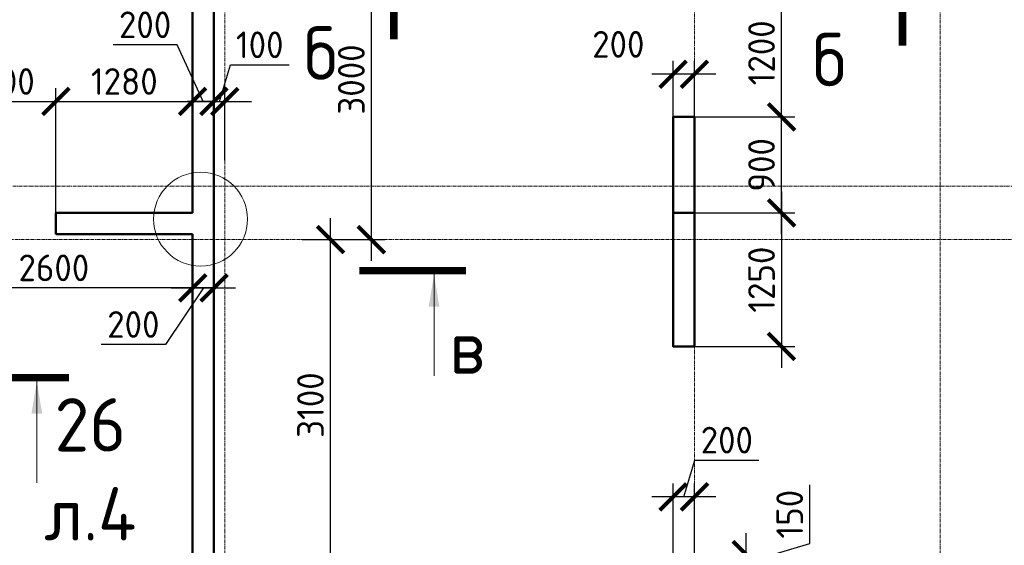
# Model space of a CAD drawing. Header units: millimetres. Extents: x 376598 to 1249954, y -318491 to -22134.
# Tile 51 of 256: x 476332 to 485554, y -123072 to -118148. Entities that reach past the tile are written whole.
import ezdxf

# ---------------------------------------------------------------- set-up
doc = ezdxf.new("R2010")
doc.units = ezdxf.units.MM
doc.linetypes.add('______5', pattern=[1100, 800, -100, 100, -100])
doc.linetypes.add('осевая', pattern=[50.8, 31.75, -6.35, 6.35, -6.35])
for name, color, linetype, lineweight in [('Конструкции 0.5', 5, 'Continuous', 50), ('Надписи', 200, 'Continuous', 18), ('Оси', 40, '______5', 18), ('РАЗМЕРЫ', 1, 'Continuous', 9), ('Узлы', 7, 'Continuous', 0)]:
    doc.layers.add(name, color=color, linetype=linetype, lineweight=lineweight)
doc.layers.add('Стена_ бетон несущ.', color=7, linetype='Continuous', lineweight=70, true_color=0xb4b496)
doc.styles.add('GOST-2.304_Type-B', font='GOST_Common.ttf')
doc.dimstyles.new('СПДС', dxfattribs={"dimscale": 100, "dimtxt": 2.5, "dimasz": 2.5, "dimexe": 1.25, "dimexo": 0, "dimtad": 1, "dimdec": 0, "dimtxsty": 'GOST-2.304_Type-B', "dimblk": 'ARCHTICK', "dimcen": 2.5, "dimdle": 2, "dimadec": 0, "dimazin": 2, "dimtfac": 0.75, "dimtdec": 0, "dimtmove": 1, "dimatfit": 3, "dimfxl": 1, "dimtolj": 1, "dimarcsym": 1})

# ---------------------------------------------------------------- blocks, each defined once
blk = doc.blocks.new('оси 2.2-2.3')
at = {"layer": 'Оси', "color": 16, "linetype": 'осевая', "lineweight": 0, "transparency": 33554687}
for p, q in [((501554.9, -104267.9), (501554.9, -134893.5)), ((505954.9, -104267.9), (505954.9, -134893.5)), ((508254.9, -104267.9), (508254.9, -134893.5)), ((468076.3, -109995.4), (524372.9, -109995.4)), ((468653.8, -110495.4), (523696.4, -110495.4))]:
    blk.add_line(p, q, dxfattribs=at)
blk = doc.blocks.new('_ArchTick')
at = {"color": 0, "linetype": 'ByBlock', "const_width": 0.15}
blk.add_lwpolyline([(-0.5, -0.5), (0.5, 0.5)], dxfattribs=at)
blk = doc.blocks.new('*D174')
at = {"layer": 'DEFPOINTS', "color": 0, "lineweight": 0, "transparency": 16777216}
for p in [(482552, -123158.7), (483137.5, -123158.7), (482785.1, -123308.7)]:
    blk.add_point(p, dxfattribs=at)
at = {"layer": 'РАЗМЕРЫ', "color": 0, "lineweight": -2, "transparency": 16777216}
for p, q in [((483731.3, -123055.6), (483731.3, -122505.6)), ((483137.5, -123508.7), (483137.5, -122958.7)), ((483137.5, -123233.7), (483731.3, -123055.6)), ((482552, -123158.7), (483262.5, -123158.7)), ((482785.1, -123308.7), (483262.5, -123308.7))]:
    blk.add_line(p, q, dxfattribs=at)
at = {"layer": 'РАЗМЕРЫ', "color": 0, "lineweight": -2, "transparency": 16777216, "xscale": 250, "yscale": 250, "zscale": 250}
for p, rotation in [((483137.5, -123158.7), 90), ((483137.5, -123308.7), 270)]:
    blk.add_blockref('_ArchTick', p, dxfattribs=dict(at, rotation=rotation))
at = {"layer": 'РАЗМЕРЫ', "color": 0, "lineweight": 0, "transparency": 16777216, "insert": (483543.8, -122780.6), "char_height": 250, "attachment_point": 5, "rotation": 90, "style": 'GOST-2.304_Type-B'}
blk.add_mtext('\\A1;150', dxfattribs=at)
blk = doc.blocks.new('*D176')
at = {"layer": 'DEFPOINTS', "color": 0, "lineweight": 0, "transparency": 16777216}
for p in [(482452, -122618.1), (482452, -123158.7), (482652, -123158.7)]:
    blk.add_point(p, dxfattribs=at)
at = {"layer": 'РАЗМЕРЫ', "color": 0, "lineweight": -2, "transparency": 16777216}
for p, q in [((482552, -122618.1), (482655.1, -122274.4)), ((482655.1, -122274.4), (483255.1, -122274.4)), ((482452, -123158.7), (482452, -122493.1)), ((482652, -123158.7), (482652, -122493.1)), ((482852, -122618.1), (482252, -122618.1))]:
    blk.add_line(p, q, dxfattribs=at)
at = {"layer": 'РАЗМЕРЫ', "color": 0, "lineweight": -2, "transparency": 16777216, "xscale": 250, "yscale": 250, "zscale": 250, "rotation": 180}
blk.add_blockref('_ArchTick', (482452, -122618.1), dxfattribs=at)
at = {"layer": 'РАЗМЕРЫ', "color": 0, "lineweight": -2, "transparency": 16777216, "xscale": 250, "yscale": 250, "zscale": 250}
blk.add_blockref('_ArchTick', (482652, -122618.1), dxfattribs=at)
at = {"layer": 'РАЗМЕРЫ', "color": 0, "lineweight": 0, "transparency": 16777216, "insert": (482955.1, -122086.9), "char_height": 250, "attachment_point": 5, "style": 'GOST-2.304_Type-B'}
blk.add_mtext('\\A1;200', dxfattribs=at)
blk = doc.blocks.new('*D252')
at = {"layer": 'DEFPOINTS', "color": 0, "lineweight": 0, "transparency": 16777216}
for p in [(482652, -119058.7), (483467.4, -119058.7), (482652, -119958.7)]:
    blk.add_point(p, dxfattribs=at)
at = {"layer": 'РАЗМЕРЫ', "color": 0, "lineweight": -2, "transparency": 16777216}
for p, q in [((483467.4, -120158.7), (483467.4, -118858.7)), ((482652, -119058.7), (483592.4, -119058.7)), ((482652, -119958.7), (483592.4, -119958.7))]:
    blk.add_line(p, q, dxfattribs=at)
at = {"layer": 'РАЗМЕРЫ', "color": 0, "lineweight": -2, "transparency": 16777216, "xscale": 250, "yscale": 250, "zscale": 250}
for p, rotation in [((483467.4, -119058.7), 90), ((483467.4, -119958.7), 270)]:
    blk.add_blockref('_ArchTick', p, dxfattribs=dict(at, rotation=rotation))
at = {"layer": 'РАЗМЕРЫ', "color": 0, "lineweight": 0, "transparency": 16777216, "insert": (483279.9, -119508.7), "char_height": 250, "attachment_point": 5, "rotation": 90, "style": 'GOST-2.304_Type-B'}
blk.add_mtext('\\A1;900', dxfattribs=at)
blk = doc.blocks.new('*D253')
at = {"layer": 'DEFPOINTS', "color": 0, "lineweight": 0, "transparency": 16777216}
for p in [(482652, -119958.7), (482652, -121208.7), (483467.4, -121208.7)]:
    blk.add_point(p, dxfattribs=at)
at = {"layer": 'РАЗМЕРЫ', "color": 0, "lineweight": -2, "transparency": 16777216}
for p, q in [((483467.4, -119758.7), (483467.4, -121408.7)), ((482652, -119958.7), (483592.4, -119958.7)), ((482652, -121208.7), (483592.4, -121208.7))]:
    blk.add_line(p, q, dxfattribs=at)
at = {"layer": 'РАЗМЕРЫ', "color": 0, "lineweight": -2, "transparency": 16777216, "xscale": 250, "yscale": 250, "zscale": 250}
for p, rotation in [((483467.4, -119958.7), 90), ((483467.4, -121208.7), 270)]:
    blk.add_blockref('_ArchTick', p, dxfattribs=dict(at, rotation=rotation))
at = {"layer": 'РАЗМЕРЫ', "color": 0, "lineweight": 0, "transparency": 16777216, "insert": (483279.9, -120583.7), "char_height": 250, "attachment_point": 5, "rotation": 90, "style": 'GOST-2.304_Type-B'}
blk.add_mtext('\\A1;1250', dxfattribs=at)
blk = doc.blocks.new('*D254')
at = {"layer": 'DEFPOINTS', "color": 0, "lineweight": 0, "transparency": 16777216}
for p in [(482452.1, -118659.6), (482452.1, -119154.4), (482652.1, -119154.4)]:
    blk.add_point(p, dxfattribs=at)
at = {"layer": 'РАЗМЕРЫ', "color": 0, "lineweight": -2, "transparency": 16777216}
for p, q in [((482452.1, -119154.4), (482452.1, -118534.6)), ((482652.1, -119154.4), (482652.1, -118534.6)), ((482852.1, -118659.6), (482252.1, -118659.6))]:
    blk.add_line(p, q, dxfattribs=at)
at = {"layer": 'РАЗМЕРЫ', "color": 0, "lineweight": -2, "transparency": 16777216, "xscale": 250, "yscale": 250, "zscale": 250, "rotation": 180}
blk.add_blockref('_ArchTick', (482452.1, -118659.6), dxfattribs=at)
at = {"layer": 'РАЗМЕРЫ', "color": 0, "lineweight": -2, "transparency": 16777216, "xscale": 250, "yscale": 250, "zscale": 250}
blk.add_blockref('_ArchTick', (482652.1, -118659.6), dxfattribs=at)
at = {"layer": 'РАЗМЕРЫ', "color": 0, "lineweight": 0, "transparency": 16777216, "insert": (481938.5, -118379.1), "char_height": 250, "attachment_point": 5, "style": 'GOST-2.304_Type-B'}
blk.add_mtext('\\A1;200', dxfattribs=at)
blk = doc.blocks.new('*D279')
at = {"layer": 'DEFPOINTS', "color": 0, "lineweight": 0, "transparency": 16777216}
for p in [(478152, -120660.4), (477952, -121084.9, -360), (478152, -121144.4, -360)]:
    blk.add_point(p, dxfattribs=at)
at = {"layer": 'РАЗМЕРЫ', "color": 0, "lineweight": -2, "transparency": 16777216}
for p, q in [((477952, -121084.9), (477952, -120535.4)), ((478152, -121144.4), (478152, -120535.4)), ((478052, -120660.4), (477696.5, -121190.9)), ((477752, -120660.4), (478352, -120660.4)), ((477696.5, -121190.9), (477096.5, -121190.9))]:
    blk.add_line(p, q, dxfattribs=at)
at = {"layer": 'РАЗМЕРЫ', "color": 0, "lineweight": -2, "transparency": 16777216, "xscale": 250, "yscale": 250, "zscale": 250, "rotation": 180}
blk.add_blockref('_ArchTick', (477952, -120660.4), dxfattribs=at)
at = {"layer": 'РАЗМЕРЫ', "color": 0, "lineweight": -2, "transparency": 16777216, "xscale": 250, "yscale": 250, "zscale": 250}
blk.add_blockref('_ArchTick', (478152, -120660.4), dxfattribs=at)
at = {"layer": 'РАЗМЕРЫ', "color": 0, "lineweight": 0, "transparency": 16777216, "insert": (477396.5, -121003.4), "char_height": 250, "attachment_point": 5, "style": 'GOST-2.304_Type-B'}
blk.add_mtext('\\A1;200', dxfattribs=at)
blk = doc.blocks.new('*D298')
at = {"layer": 'DEFPOINTS', "color": 0, "lineweight": 0, "transparency": 16777216}
for p in [(479216.5, -120208.7, -200), (479243, -120208.7), (478866.5, -123308.7, -560)]:
    blk.add_point(p, dxfattribs=at)
at = {"layer": 'РАЗМЕРЫ', "color": 0, "lineweight": -2, "transparency": 16777216}
for p, q in [((479243, -123508.7), (479243, -120008.7)), ((479216.5, -120208.7), (479368, -120208.7)), ((478866.5, -123308.7), (479368, -123308.7))]:
    blk.add_line(p, q, dxfattribs=at)
at = {"layer": 'РАЗМЕРЫ', "color": 0, "lineweight": -2, "transparency": 16777216, "xscale": 250, "yscale": 250, "zscale": 250}
for p, rotation in [((479243, -120208.7), 90), ((479243, -123308.7), 270)]:
    blk.add_blockref('_ArchTick', p, dxfattribs=dict(at, rotation=rotation))
at = {"layer": 'РАЗМЕРЫ', "color": 0, "lineweight": 0, "transparency": 16777216, "insert": (479055.5, -121758.7), "char_height": 250, "attachment_point": 5, "rotation": 90, "style": 'GOST-2.304_Type-B'}
blk.add_mtext('\\A1;3100', dxfattribs=at)
blk = doc.blocks.new('*D305')
at = {"layer": 'DEFPOINTS', "color": 0, "lineweight": 0, "transparency": 16777216}
for p in [(476672, -118914.5), (475772, -119958.7), (476672, -119958.7)]:
    blk.add_point(p, dxfattribs=at)
at = {"layer": 'РАЗМЕРЫ', "color": 0, "lineweight": -2, "transparency": 16777216}
for p, q in [((475772, -119958.7), (475772, -118789.5)), ((476672, -119958.7), (476672, -118789.5)), ((475572, -118914.5), (476872, -118914.5))]:
    blk.add_line(p, q, dxfattribs=at)
at = {"layer": 'РАЗМЕРЫ', "color": 0, "lineweight": -2, "transparency": 16777216, "xscale": 250, "yscale": 250, "zscale": 250, "rotation": 180}
blk.add_blockref('_ArchTick', (475772, -118914.5), dxfattribs=at)
at = {"layer": 'РАЗМЕРЫ', "color": 0, "lineweight": -2, "transparency": 16777216, "xscale": 250, "yscale": 250, "zscale": 250}
blk.add_blockref('_ArchTick', (476672, -118914.5), dxfattribs=at)
at = {"layer": 'РАЗМЕРЫ', "color": 0, "lineweight": 0, "transparency": 16777216, "insert": (476222, -118727), "char_height": 250, "attachment_point": 5, "style": 'GOST-2.304_Type-B'}
blk.add_mtext('\\A1;900', dxfattribs=at)
blk = doc.blocks.new('*D306')
at = {"layer": 'DEFPOINTS', "color": 0, "lineweight": 0, "transparency": 16777216}
for p in [(477951.8, -118914.5), (477951.8, -119526.1), (476672, -119958.7)]:
    blk.add_point(p, dxfattribs=at)
at = {"layer": 'РАЗМЕРЫ', "color": 0, "lineweight": -2, "transparency": 16777216}
for p, q in [((476672, -119958.7), (476672, -118789.5)), ((477951.8, -119526.1), (477951.8, -118789.5)), ((476472, -118914.5), (478151.8, -118914.5))]:
    blk.add_line(p, q, dxfattribs=at)
at = {"layer": 'РАЗМЕРЫ', "color": 0, "lineweight": -2, "transparency": 16777216, "xscale": 250, "yscale": 250, "zscale": 250, "rotation": 180}
blk.add_blockref('_ArchTick', (476672, -118914.5), dxfattribs=at)
at = {"layer": 'РАЗМЕРЫ', "color": 0, "lineweight": -2, "transparency": 16777216, "xscale": 250, "yscale": 250, "zscale": 250}
blk.add_blockref('_ArchTick', (477951.8, -118914.5), dxfattribs=at)
at = {"layer": 'РАЗМЕРЫ', "color": 0, "lineweight": 0, "transparency": 16777216, "insert": (477311.9, -118727), "char_height": 250, "attachment_point": 5, "style": 'GOST-2.304_Type-B'}
blk.add_mtext('\\A1;1280', dxfattribs=at)
blk = doc.blocks.new('*D307')
at = {"layer": 'DEFPOINTS', "color": 0, "lineweight": 0, "transparency": 16777216}
for p in [(478151.8, -118914.5), (478151.8, -119475.1), (477951.8, -119526.1)]:
    blk.add_point(p, dxfattribs=at)
at = {"layer": 'РАЗМЕРЫ', "color": 0, "lineweight": -2, "transparency": 16777216}
for p, q in [((477806.6, -118383.3), (477206.6, -118383.3)), ((478051.8, -118914.5), (477806.6, -118383.3)), ((477951.8, -119526.1), (477951.8, -118789.5)), ((478151.8, -119475.1), (478151.8, -118789.5)), ((477751.8, -118914.5), (478351.8, -118914.5))]:
    blk.add_line(p, q, dxfattribs=at)
at = {"layer": 'РАЗМЕРЫ', "color": 0, "lineweight": -2, "transparency": 16777216, "xscale": 250, "yscale": 250, "zscale": 250, "rotation": 180}
blk.add_blockref('_ArchTick', (477951.8, -118914.5), dxfattribs=at)
at = {"layer": 'РАЗМЕРЫ', "color": 0, "lineweight": -2, "transparency": 16777216, "xscale": 250, "yscale": 250, "zscale": 250}
blk.add_blockref('_ArchTick', (478151.8, -118914.5), dxfattribs=at)
at = {"layer": 'РАЗМЕРЫ', "color": 0, "lineweight": 0, "transparency": 16777216, "insert": (477506.6, -118195.8), "char_height": 250, "attachment_point": 5, "style": 'GOST-2.304_Type-B'}
blk.add_mtext('\\A1;200', dxfattribs=at)
blk = doc.blocks.new('*D308')
at = {"layer": 'DEFPOINTS', "color": 0, "lineweight": 0, "transparency": 16777216}
for p in [(478252.1, -118914.5), (478151.8, -119475.1), (478252.1, -119463.1)]:
    blk.add_point(p, dxfattribs=at)
at = {"layer": 'РАЗМЕРЫ', "color": 0, "lineweight": -2, "transparency": 16777216}
for p, q in [((478201.9, -118914.5), (478305.1, -118570.8)), ((478305.1, -118570.8), (478855.1, -118570.8)), ((478151.8, -119475.1), (478151.8, -118789.5)), ((478252.1, -119463.1), (478252.1, -118789.5)), ((478151.8, -118914.5), (477901.8, -118914.5)), ((478151.8, -118914.5), (478252.1, -118914.5)), ((478151.8, -118914.5), (478252.1, -118914.5)), ((478252.1, -118914.5), (478502.1, -118914.5))]:
    blk.add_line(p, q, dxfattribs=at)
at = {"layer": 'РАЗМЕРЫ', "color": 0, "lineweight": -2, "transparency": 16777216, "xscale": 250, "yscale": 250, "zscale": 250}
blk.add_blockref('_ArchTick', (478151.8, -118914.5), dxfattribs=at)
at = {"layer": 'РАЗМЕРЫ', "color": 0, "lineweight": -2, "transparency": 16777216, "xscale": 250, "yscale": 250, "zscale": 250, "rotation": 180}
blk.add_blockref('_ArchTick', (478252.1, -118914.5), dxfattribs=at)
at = {"layer": 'РАЗМЕРЫ', "color": 0, "lineweight": 0, "transparency": 16777216, "insert": (478580.1, -118383.3), "char_height": 250, "attachment_point": 5, "style": 'GOST-2.304_Type-B'}
blk.add_mtext('\\A1;100', dxfattribs=at)
blk = doc.blocks.new('*D316')
at = {"layer": 'DEFPOINTS', "color": 0, "lineweight": 0, "transparency": 16777216}
for p in [(482652, -117858.7), (483467.4, -117858.7), (482652, -119058.7)]:
    blk.add_point(p, dxfattribs=at)
at = {"layer": 'РАЗМЕРЫ', "color": 0, "lineweight": -2, "transparency": 16777216}
for p, q in [((483467.4, -119258.7), (483467.4, -117658.7)), ((482652, -117858.7), (483592.4, -117858.7)), ((482652, -119058.7), (483592.4, -119058.7))]:
    blk.add_line(p, q, dxfattribs=at)
at = {"layer": 'РАЗМЕРЫ', "color": 0, "lineweight": -2, "transparency": 16777216, "xscale": 250, "yscale": 250, "zscale": 250}
for p, rotation in [((483467.4, -117858.7), 90), ((483467.4, -119058.7), 270)]:
    blk.add_blockref('_ArchTick', p, dxfattribs=dict(at, rotation=rotation))
at = {"layer": 'РАЗМЕРЫ', "color": 0, "lineweight": 0, "transparency": 16777216, "insert": (483279.9, -118458.7), "char_height": 250, "attachment_point": 5, "rotation": 90, "style": 'GOST-2.304_Type-B'}
blk.add_mtext('\\A1;1200', dxfattribs=at)
blk = doc.blocks.new('*D729')
at = {"layer": 'DEFPOINTS', "color": 0, "lineweight": 0, "transparency": 16777216}
for p in [(478151.3, -117208.5), (479625.9, -117208.5), (478977.1, -120208.7)]:
    blk.add_point(p, dxfattribs=at)
at = {"layer": 'РАЗМЕРЫ', "color": 0, "lineweight": -2, "transparency": 16777216}
for p, q in [((479625.9, -120408.7), (479625.9, -117008.5)), ((478151.3, -117208.5), (479750.9, -117208.5)), ((478977.1, -120208.7), (479750.9, -120208.7))]:
    blk.add_line(p, q, dxfattribs=at)
at = {"layer": 'РАЗМЕРЫ', "color": 0, "lineweight": -2, "transparency": 16777216, "xscale": 250, "yscale": 250, "zscale": 250}
for p, rotation in [((479625.9, -117208.5), 90), ((479625.9, -120208.7), 270)]:
    blk.add_blockref('_ArchTick', p, dxfattribs=dict(at, rotation=rotation))
at = {"layer": 'РАЗМЕРЫ', "color": 0, "lineweight": 0, "transparency": 16777216, "insert": (479438.4, -118708.6), "char_height": 250, "attachment_point": 5, "rotation": 90, "style": 'GOST-2.304_Type-B'}
blk.add_mtext('\\A1;3000', dxfattribs=at)
blk = doc.blocks.new('*D1238')
at = {"layer": 'DEFPOINTS', "color": 0, "lineweight": 0, "transparency": 16777216}
for p in [(475352, -120660.4), (475352, -120706.9, 3100), (477952, -121084.9, 3100)]:
    blk.add_point(p, dxfattribs=at)
at = {"layer": 'РАЗМЕРЫ', "color": 0, "lineweight": -2, "transparency": 16777216}
for p, q in [((475352, -120706.9), (475352, -120535.4)), ((477952, -121084.9), (477952, -120535.4)), ((478152, -120660.4), (475152, -120660.4))]:
    blk.add_line(p, q, dxfattribs=at)
at = {"layer": 'РАЗМЕРЫ', "color": 0, "lineweight": -2, "transparency": 16777216, "xscale": 250, "yscale": 250, "zscale": 250, "rotation": 180}
blk.add_blockref('_ArchTick', (475352, -120660.4), dxfattribs=at)
at = {"layer": 'РАЗМЕРЫ', "color": 0, "lineweight": -2, "transparency": 16777216, "xscale": 250, "yscale": 250, "zscale": 250}
blk.add_blockref('_ArchTick', (477952, -120660.4), dxfattribs=at)
at = {"layer": 'РАЗМЕРЫ', "color": 0, "lineweight": 0, "transparency": 16777216, "insert": (476652, -120472.9), "char_height": 250, "attachment_point": 5, "style": 'GOST-2.304_Type-B'}
blk.add_mtext('\\A1;2600', dxfattribs=at)

msp = doc.modelspace()

# ---------------------------------------------------------------- linework, layer by layer
at = {"color": 242, "lineweight": 50, "true_color": 0xcd2027}
msp.add_line((482652, -119958.7, 3100), (482452, -119958.7, 3100), dxfattribs=at)
at = {"layer": 'DEFPOINTS', "color": 242, "lineweight": 50, "true_color": 0xcd2027, "elevation": 3100}
msp.add_lwpolyline([(482452, -119958.7), (482652, -119958.7), (482652, -121208.7), (482452, -121208.7)], close=True, dxfattribs=at)
at = {"layer": 'Конструкции 0.5', "color": 3}
for p, q in [((477951.8, -116208.7, 3100), (477951.8, -119958.7, 3100)), ((478151.8, -125596.9, 3100), (478151.8, -116208.7, 3100)), ((476672, -120158.7, 3100), (476672, -119958.7, 3100)), ((477951.8, -119958.7, 3100), (476672, -119958.7, 3100)), ((476672, -120158.7, 3100), (477951.8, -120158.7, 3100)), ((477951.8, -120158.7, 3100), (477951.8, -125808.7, 3100))]:
    msp.add_line(p, q, dxfattribs=at)
at = {"layer": 'Конструкции 0.5'}
for p, q in [((482452.1, -119058.7, 3100), (482452.1, -121208.7, 3100)), ((482652, -121208.7, 3100), (482652, -119058.7, 3100)), ((482452.1, -121208.7, 3100), (482652, -121208.7, 3100))]:
    msp.add_line(p, q, dxfattribs=at)
at = {"layer": 'Конструкции 0.5', "elevation": 3100}
msp.add_lwpolyline([(482652, -119058.7), (482452.1, -119058.7)], dxfattribs=at)
at = {"layer": 'Надписи', "color": 0}
msp.add_circle((478026, -120016.7, 3300), 439.5, dxfattribs=at)
at = {"layer": 'Стена_ бетон несущ.', "color": 7, "linetype": 'Continuous', "lineweight": 35, "transparency": 33554687}
for p, q in [((482452, -119958.7, 3100), (482452, -121208.7, 3100)), ((482652, -121208.7, 3100), (482652, -119958.7, 3100)), ((482452, -121208.7, 3100), (482652, -121208.7, 3100))]:
    msp.add_line(p, q, dxfattribs=at)
at = {"layer": 'Узлы', "color": 1, "linetype": 'Continuous', "lineweight": 0}
for p, q in [((480212.7, -120534.8, 3100), (480212.7, -121484.8, 3100)), ((476492.6, -121537.4, 6200), (476492.6, -122487.4, 6200))]:
    msp.add_line(p, q, dxfattribs=at)
at = {"layer": 'Узлы', "color": 1, "linetype": 'Continuous', "lineweight": 0, "const_width": 70}
for points, elevation in [([(479836.1, -118331.1), (479836.1, -117331.1)], 3100), ([(484600.1, -118391.5), (484600.1, -117391.5)], 3100), ([(480512.7, -120499.8), (479512.7, -120499.8)], 3100), ([(476792.6, -121502.4), (475792.6, -121502.4)], 6200)]:
    msp.add_lwpolyline(points, dxfattribs=dict(at, elevation=elevation))
at = {"layer": 'Узлы', "color": 1, "linetype": 'Continuous', "lineweight": 0}
for points in [[(480212.7, -120534.8, 3100), (480162.4, -120835.2, 3100), (480262.9, -120835.2, 3100)], [(476492.6, -121537.4, 6200), (476442.3, -121837.9, 6200), (476542.9, -121837.9, 6200)]]:
    msp.add_solid(points, dxfattribs=at)

# ---------------------------------------------------------------- block references
at = {"layer": 'РАЗМЕРЫ', "color": 1}
msp.add_blockref('оси 2.2-2.3', (-23302.9, -9713.4, 3100), dxfattribs=at)

# ---------------------------------------------------------------- texts
at = {"layer": 'Узлы', "color": 1, "linetype": 'Continuous', "lineweight": 0, "char_height": 500, "attachment_point": 5, "style": 'GOST-2.304_Type-B'}
for s, insert in [('б', (479151.1, -118461.1, 3100)), ('б', (483915.1, -118521.5, 3100)), ('в', (480522.6, -121214.5, 3100)), ('26 л.4', (476993.6, -122360.3, 6200))]:
    msp.add_mtext_dynamic_manual_height_columns(s, width=723.88, gutter_width=25, heights=[0], dxfattribs=dict(at, insert=insert))

# ---------------------------------------------------------------- dimensions: what is measured, and where the dimension line sits
at = {"layer": 'РАЗМЕРЫ', "color": 4, "lineweight": 0}
dim = msp.add_linear_dim(base=(479625.9, -117208.5, 3100), p1=(478977.1, -120208.7, 3100), p2=(478151.3, -117208.5, 3100), angle=90, dimstyle='СПДС', dxfattribs=at)
dim.commit()
dim.dimension.update_dxf_attribs({"geometry": '*D729', "text_midpoint": (479438.4, -118708.6, 3100)})
at = {"layer": 'РАЗМЕРЫ', "color": 1, "lineweight": 0}
for base, p1, p2, picture, middle in [((483467.4, -117858.7, 3100), (482652, -119058.7, 3100), (482652, -117858.7, 3100), '*D316', (483279.9, -118458.7, 3100)), ((483467.4, -119058.7, 3100), (482652, -119958.7, 3100), (482652, -119058.7, 3100), '*D252', (483279.9, -119508.7, 3100)), ((483467.4, -121208.7, 3100), (482652, -119958.7, 3100), (482652, -121208.7, 3100), '*D253', (483279.9, -120583.7, 3100)), ((483137.5, -123158.7, 3100), (482785.1, -123308.7, 3100), (482552, -123158.7, 3100), '*D174', (483543.8, -122993.1, 3100))]:
    dim = msp.add_linear_dim(base=base, p1=p1, p2=p2, angle=90, dimstyle='СПДС', dxfattribs=at)
    dim.commit()
    dim.dimension.update_dxf_attribs({"geometry": picture, "text_midpoint": middle})
for base, p1, p2, picture, middle in [((478151.8, -118914.5, 3100), (477951.8, -119526.1, 3100), (478151.8, -119475.1, 3100), '*D307', (477744.1, -118383.3, 3100)), ((482452.1, -118659.6, 3100), (482652.1, -119154.4, 3100), (482452.1, -119154.4, 3100), '*D254', (481938.5, -118566.6, 3100))]:
    dim = msp.add_linear_dim(base=base, p1=p1, p2=p2, dimstyle='СПДС', dxfattribs=at)
    dim.commit()
    dim.dimension.update_dxf_attribs({"geometry": picture, "text_midpoint": middle, "dimtype": 160})
for base, p1, p2, picture, middle in [((478252.1, -118914.5, 3100), (478151.8, -119475.1, 3100), (478252.1, -119463.1, 3100), '*D308', (478367.6, -118383.3, 3100)), ((476672, -118914.5, 3100), (475772, -119958.7, 3100), (476672, -119958.7, 3100), '*D305', (476222, -118727, 3100)), ((477951.8, -118914.5, 3100), (476672, -119958.7, 3100), (477951.8, -119526.1, 3100), '*D306', (477311.9, -118727, 3100)), ((482452, -122618.1, 3100), (482652, -123158.7, 3100), (482452, -123158.7, 3100), '*D176', (482717.6, -122086.9, 3100))]:
    dim = msp.add_linear_dim(base=base, p1=p1, p2=p2, dimstyle='СПДС', dxfattribs=at)
    dim.commit()
    dim.dimension.update_dxf_attribs({"geometry": picture, "text_midpoint": middle})
at = {"layer": 'РАЗМЕРЫ', "lineweight": 0}
dim = msp.add_linear_dim(base=(479243, -120208.7, 3460), p1=(478866.5, -123308.7, 2900), p2=(479216.5, -120208.7, 3260), angle=90, dimstyle='СПДС', dxfattribs=at)
dim.commit()
dim.dimension.update_dxf_attribs({"geometry": '*D298', "text_midpoint": (479055.5, -121758.7, 3460)})
at = {"layer": 'РАЗМЕРЫ', "color": 4, "lineweight": 0}
dim = msp.add_linear_dim(base=(475352, -120660.4), p1=(477952, -121084.9, 3100), p2=(475352, -120706.9, 3100), dimstyle='СПДС', override={"dimtofl": 0}, dxfattribs=at)
dim.commit()
dim.dimension.update_dxf_attribs({"geometry": '*D1238', "text_midpoint": (476652, -120472.9)})
at = {"layer": 'РАЗМЕРЫ', "lineweight": 0}
dim = msp.add_linear_dim(base=(478152, -120660.4, 3460), p1=(477952, -121084.9, 3100), p2=(478152, -121144.4, 3100), dimstyle='СПДС', override={"dimtofl": 0}, dxfattribs=at)
dim.commit()
dim.dimension.update_dxf_attribs({"geometry": '*D279', "text_midpoint": (477634, -121190.9, 3460), "dimtype": 160})

doc.saveas('drawing.dxf')
